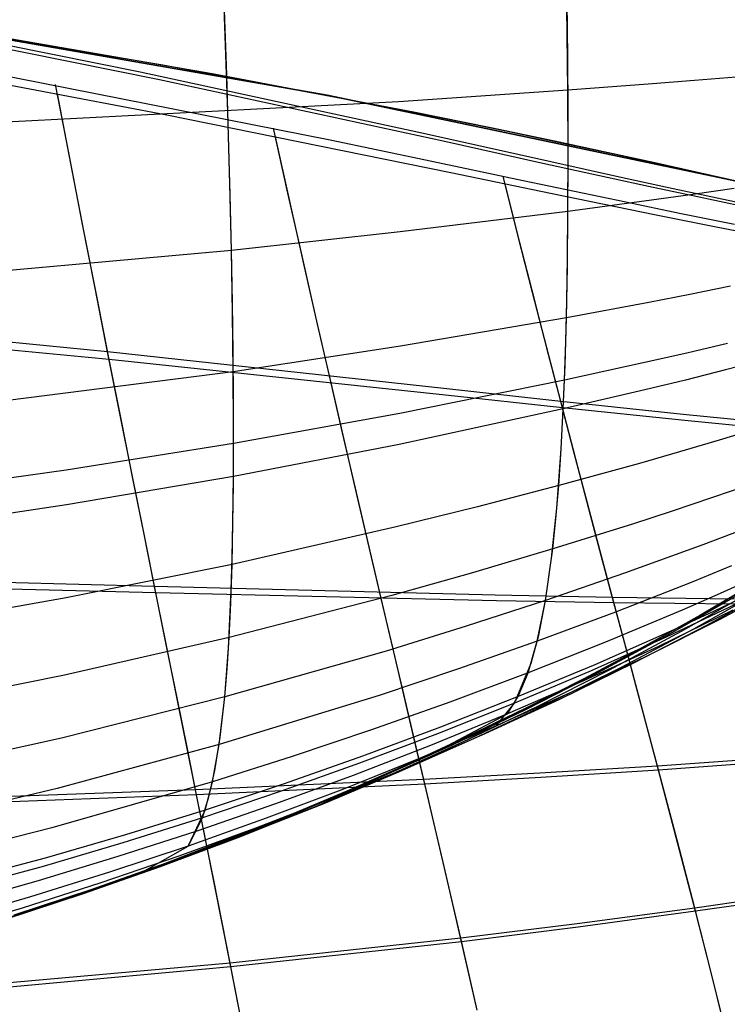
# Model space of a CAD drawing. Header units: millimetres. Extents: x -58 to 58, y -58 to 58.
# Tile 71 of 95: x 8.91 to 12.08, y 49.44 to 53.86. Entities that reach past the tile are written whole.
import ezdxf

# ---------------------------------------------------------------- set-up
doc = ezdxf.new("R2010")
doc.units = ezdxf.units.MM
doc.header["$MEASUREMENT"] = 0
doc.layers.add('Predefinito', color=5, linetype='Continuous')

msp = doc.modelspace()

# ---------------------------------------------------------------- linework, layer by layer
at = {"layer": 'Predefinito'}
for points in [[(-17.55556407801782, 51.5950789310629), (-15.764240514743, 52.17028580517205), (-13.9541304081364, 52.68332036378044), (-12.12739090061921, 53.13357121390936), (-10.28619895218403, 53.52050178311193), (-8.432748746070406, 53.84365095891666), (-6.569249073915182, 54.10263363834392), (-4.697920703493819, 54.29714118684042), (-2.820993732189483, 54.42694180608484), (-0.9407049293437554, 54.49188081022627), (0.9407049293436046, 54.49188081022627), (2.820993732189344, 54.42694180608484), (4.69792070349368, 54.29714118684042), (6.569249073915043, 54.10263363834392), (8.432748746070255, 53.84365095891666), (10.28619895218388, 53.52050178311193), (12.12739090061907, 53.13357121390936), (13.95413040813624, 52.68332036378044), (15.76424051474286, 52.17028580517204), (17.55556407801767, 51.5950789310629), (19.32596634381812, 50.95838522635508), (21.07333749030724, 50.26096345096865)], [(21.07333749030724, 50.26096345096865), (19.3259663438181, 50.95838522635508), (17.55556407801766, 51.5950789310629), (15.76424051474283, 52.17028580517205), (13.95413040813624, 52.68332036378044), (12.12739090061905, 53.13357121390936), (10.28619895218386, 53.52050178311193), (8.432748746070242, 53.84365095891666), (6.569249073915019, 54.10263363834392), (4.697920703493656, 54.29714118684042), (2.82099373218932, 54.42694180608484), (0.9407049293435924, 54.49188081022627), (-0.9407049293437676, 54.49188081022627), (-2.820993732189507, 54.42694180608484), (-4.697920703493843, 54.29714118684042), (-6.569249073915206, 54.10263363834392), (-8.432748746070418, 53.84365095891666), (-10.28619895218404, 53.52050178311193), (-12.12739090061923, 53.13357121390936), (-13.9541304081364, 52.68332036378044), (-15.76424051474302, 52.17028580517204), (-17.55556407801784, 51.5950789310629)], [(12.21226226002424, 51.33777761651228), (11.95532002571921, 51.18740616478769), (11.69636094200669, 51.04262191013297), (11.43545502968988, 50.90333010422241), (11.172672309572, 50.76943599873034), (10.90808280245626, 50.64084484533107), (10.64175652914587, 50.51746189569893), (10.37376351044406, 50.39919240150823), (10.10417376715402, 50.28594161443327), (9.560484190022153, 50.0741171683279), (9.011247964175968, 49.88123057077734), (8.45702525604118, 49.70652383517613)], [(12.21226226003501, 51.33777761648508), (11.95532002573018, 51.18740616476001), (11.69636094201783, 51.04262191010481), (11.43545502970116, 50.9033301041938), (11.1726723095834, 50.76943599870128), (10.90808280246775, 50.64084484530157), (10.64175652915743, 50.51746189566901), (10.37376351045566, 50.39919240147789), (10.10417376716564, 50.28594161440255), (9.56048419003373, 50.07411716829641), (9.011247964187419, 49.88123057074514), (8.45702525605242, 49.70652383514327)]]:
    msp.add_lwpolyline(points, dxfattribs=at)
at = {"layer": 'Predefinito', "extrusion": (0.9924234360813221, 0.07530280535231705, -0.09708352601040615)}
msp.add_lwpolyline([(52.61849242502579, 30.37108253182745), (52.80869168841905, 30.12772755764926)], dxfattribs=at)
at = {"layer": 'Predefinito', "extrusion": (0.9923105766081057, 0.07538047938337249, 0.09817078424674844)}
msp.add_lwpolyline([(52.55388106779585, 347.7097975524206), (52.78682844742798, 348.0108407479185)], dxfattribs=at)
at = {"layer": 'Predefinito', "extrusion": (0.9913225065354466, 0.0768766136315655, -0.1066286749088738)}
msp.add_lwpolyline([(52.36499654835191, 30.67157809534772), (52.57405177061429, 30.38413243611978)], dxfattribs=at)
at = {"layer": 'Predefinito', "extrusion": (0.9912411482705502, 0.07659537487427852, 0.1075831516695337)}
msp.add_lwpolyline([(52.30329029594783, 347.0364501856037), (52.55202909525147, 347.3827598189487)], dxfattribs=at)
at = {"layer": 'Predefinito', "extrusion": (0.9909174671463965, 0.07645425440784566, -0.1106224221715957)}
msp.add_lwpolyline([(52.24864562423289, 30.8210445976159), (52.46469839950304, 30.51127496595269)], dxfattribs=at)
at = {"layer": 'Predefinito', "extrusion": (0.9908563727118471, 0.07598384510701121, 0.1114903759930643)}
msp.add_lwpolyline([(52.18891198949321, 346.7209847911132), (52.44326814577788, 347.0907866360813)], dxfattribs=at)
at = {"layer": 'Predefinito', "extrusion": (0.9906160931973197, 0.07526329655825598, -0.1140841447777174)}
msp.add_lwpolyline([(52.14020201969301, 30.9733255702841), (52.36070344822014, 30.64222582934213)], dxfattribs=at)
at = {"layer": 'Predefinito', "extrusion": (0.9905864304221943, 0.07455073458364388, 0.1148072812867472)}
msp.add_lwpolyline([(52.08328561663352, 346.4226148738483), (52.33964326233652, 346.8136863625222)], dxfattribs=at)
at = {"layer": 'Predefinito', "extrusion": (0.9905003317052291, 0.0698240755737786, -0.1184638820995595)}
msp.add_lwpolyline([(51.95991174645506, 31.29388132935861), (52.17086187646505, 30.93938218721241)], dxfattribs=at)
at = {"layer": 'Predefinito'}
for points in [[(9.456944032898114, 50.03618202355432, 60), (9.662670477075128, 50.15315296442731, 52.04062093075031), (9.738736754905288, 50.31464400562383, 48.86038546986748), (9.772266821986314, 50.44177558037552, 47.27293653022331), (9.80182943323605, 50.60862192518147, 45.6910503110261), (9.826719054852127, 50.82208575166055, 44.11820444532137), (9.837186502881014, 50.94839332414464, 43.33662605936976), (9.846230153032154, 51.08906977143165, 42.55787656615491), (9.853745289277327, 51.24472261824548, 41.78380265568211), (9.85965719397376, 51.41647669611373, 41.01354430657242), (9.863868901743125, 51.60495551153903, 40.24863868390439), (9.866294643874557, 51.81120923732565, 39.48868529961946), (9.866847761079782, 52.03592071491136, 38.73467995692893), (9.86547518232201, 52.27980647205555, 37.98712513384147), (9.862161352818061, 52.54273700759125, 37.24813296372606), (9.856975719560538, 52.82458022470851, 36.5167343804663), (9.849973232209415, 53.12394660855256, 35.79688971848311), (9.840859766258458, 53.44511505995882, 35.08799327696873), (9.829634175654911, 53.78671287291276, 34.39622941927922), (9.741468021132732, 56.27572068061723, 29.61587824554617)], [(10.80166891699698, 50.59083176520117, 60.00000000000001), (11.09343659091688, 50.74577712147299, 50.51462179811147), (11.14128572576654, 50.82333585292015, 48.9355253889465), (11.18619773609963, 50.93004746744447, 47.35841173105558), (11.22751526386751, 51.07197209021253, 45.78620335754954), (11.2646029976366, 51.25521085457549, 44.22196780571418), (11.2968256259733, 51.48586489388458, 42.66877261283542), (11.31090824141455, 51.62082172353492, 41.89758306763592), (11.32354783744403, 51.77003534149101, 41.12968531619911), (11.33464676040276, 51.93406048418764, 40.36656073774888), (11.34413432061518, 52.11382333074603, 39.60777345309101), (11.35192728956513, 52.30992915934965, 38.85426547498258), (11.35798532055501, 52.52300686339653, 38.10641158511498), (11.36228708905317, 52.7529418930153, 37.36619097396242), (11.3649144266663, 52.99960753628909, 36.63254343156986), (11.36589209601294, 53.26178032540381, 35.90929746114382), (11.36500190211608, 53.54322345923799, 35.19541539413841), (11.33408843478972, 56.02576197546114, 29.66113367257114)], [(14.20562240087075, 52.61639676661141, 349.6292796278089), (14.09405158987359, 52.63798632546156, 349.7011953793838), (13.98089222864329, 52.65990733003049, 349.7708685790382), (13.86615645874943, 52.68215255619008, 349.8382420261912), (13.74985642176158, 52.70471477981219, 349.9032585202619), (13.63200425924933, 52.7275867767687, 349.9658608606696), (13.51261211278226, 52.7507613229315, 350.0259918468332), (13.39169212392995, 52.77423119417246, 350.083594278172), (13.26925643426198, 52.79798916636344, 350.1386109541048), (13.14028668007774, 52.82296385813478, 350.1929246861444), (13.00961047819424, 52.84825013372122, 350.2443092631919), (12.87784188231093, 52.87383864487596, 350.2927201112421), (12.74559494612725, 52.89972004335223, 350.3381126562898), (12.48322082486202, 52.9521851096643, 350.4201832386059), (12.22556916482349, 53.00519047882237, 350.4917889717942), (11.97314598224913, 53.05829891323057, 350.5542358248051), (11.72649332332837, 53.11115541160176, 350.6088147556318), (11.25278585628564, 53.21486046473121, 350.6994875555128), (10.8061033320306, 53.31430908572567, 350.7736018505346), (9.534742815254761, 53.58903880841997, 350.9434766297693), (8.717035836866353, 53.75369213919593, 351.0408623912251), (7.880349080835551, 53.90480358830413, 351.1270688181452), (6.930245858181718, 54.05691313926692, 351.2072492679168)], [(15.5983899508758, 53.99497922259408, 54.60054670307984), (15.37175486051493, 53.73313155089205, 54.50569079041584), (15.13555039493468, 53.47829802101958, 54.41398493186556), (14.89002001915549, 53.23048294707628, 54.32591432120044), (14.63540719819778, 52.98969064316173, 54.24196415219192), (14.37196373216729, 52.75593083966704, 54.16258353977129), (14.09997476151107, 52.52923493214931, 54.08807728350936), (13.81973376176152, 52.30963973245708, 54.01871410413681), (13.53153420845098, 52.09718205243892, 53.95476272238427), (13.23570221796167, 51.89189331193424, 53.89654379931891), (12.93269447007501, 51.69378336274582, 53.84458575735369), (12.62300028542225, 51.50285666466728, 53.79946895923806), (12.30710898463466, 51.31911767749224, 53.76177376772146), (11.98553157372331, 51.14257030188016, 53.73173814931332), (11.6588658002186, 50.97321620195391, 53.70823048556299), (11.32773109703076, 50.81105648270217, 53.68977676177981), (10.99274689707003, 50.65609224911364, 53.67490296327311), (10.65445445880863, 50.50831479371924, 53.66229274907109), (10.31308234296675, 50.36767615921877, 53.65126047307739), (9.968780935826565, 50.23411857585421, 53.64127816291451), (9.62170062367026, 50.10758427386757, 53.63181784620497), (9.27200325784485, 49.98800347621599, 53.62246336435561), (8.91989654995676, 49.87525837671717, 53.6132458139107), (8.565599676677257, 49.76921916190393, 53.60430810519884)], [(15.4962291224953, 54.00191859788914, 58.64987395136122), (15.25072123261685, 53.73935453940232, 58.62608625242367), (14.99848929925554, 53.48285630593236, 58.60309669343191), (14.73965777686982, 53.23257042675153, 58.58102895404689), (14.47435111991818, 52.98864343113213, 58.56000671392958), (14.20269833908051, 52.75122341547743, 58.54014380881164), (13.92484666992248, 52.52046474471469, 58.52151469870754), (13.64094790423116, 52.29652335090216, 58.50418399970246), (13.35115383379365, 52.07955516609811, 58.48821632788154), (13.05562646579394, 51.869702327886, 58.47368927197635), (12.75456866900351, 51.66705179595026, 58.46073231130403), (12.44819352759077, 51.47167673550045, 58.44948789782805), (12.13671412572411, 51.28365031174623, 58.44009848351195), (11.82036590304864, 51.10303890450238, 58.43262131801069), (11.49947372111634, 50.92988175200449, 58.42677284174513), (11.17438479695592, 50.76421130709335, 58.42218429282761), (10.84544634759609, 50.60606002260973, 58.41848690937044), (10.51298246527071, 50.4554400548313, 58.41535148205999), (10.17722474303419, 50.31228237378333, 58.41260701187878), (9.838381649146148, 50.17649765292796, 58.41012205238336), (9.49666165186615, 50.04799656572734, 58.40776515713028), (9.152274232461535, 49.92668068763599, 58.40543278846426), (8.805432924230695, 49.81241520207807, 58.40313304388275)], [(15.52393187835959, 54.0031541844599, 57.29992093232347), (15.2839489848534, 53.74131633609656, 57.25239559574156), (15.03652835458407, 53.48571601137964, 57.20645857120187), (14.78182574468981, 53.23644075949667, 57.16235538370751), (14.5199969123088, 52.99357812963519, 57.12033155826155), (14.25119863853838, 52.75722281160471, 57.08061356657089), (13.97559180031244, 52.52749805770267, 57.04335166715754), (13.69333829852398, 52.3045342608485, 57.00867706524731), (13.40460003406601, 52.08846181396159, 56.97672096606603), (13.10955914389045, 51.87940184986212, 56.94764052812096), (12.80847870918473, 51.67743846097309, 56.92169672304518), (12.50164204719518, 51.48264647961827, 56.89917647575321), (12.18933247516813, 51.29510073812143, 56.88036671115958), (11.87185791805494, 51.11487016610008, 56.86538364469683), (11.54962473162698, 50.94200008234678, 56.85366065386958), (11.22306387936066, 50.77652990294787, 56.84446040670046), (10.89260632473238, 50.6184990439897, 56.83704557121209), (10.5586434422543, 50.46792733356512, 56.83075781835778), (10.22140825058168, 50.32475624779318, 56.82525483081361), (9.881094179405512, 50.1889076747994, 56.82027329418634), (9.537894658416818, 50.06030350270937, 56.81554989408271), (9.192007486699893, 49.93885518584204, 56.81087716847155), (8.843647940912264, 49.82443244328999, 56.80627106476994)], [(15.55856394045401, 54.00003479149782, 55.95014412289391), (15.32494891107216, 53.73827155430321, 55.87892983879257), (15.08292748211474, 53.48307688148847, 55.81008739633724), (14.83269567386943, 53.23449210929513, 55.74398270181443), (14.57444950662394, 52.99255857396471, 55.68098166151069), (14.30838773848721, 52.75732561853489, 55.62142242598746), (14.03472007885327, 52.52887461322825, 55.56553212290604), (13.7536589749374, 52.3072949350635, 55.51351012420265), (13.4654168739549, 52.0926759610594, 55.46555580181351), (13.17023368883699, 51.88510047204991, 55.42190747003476), (12.86845919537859, 51.68462486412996, 55.38295921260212), (12.56047063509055, 51.49129893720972, 55.34914405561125), (12.24664524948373, 51.30517249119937, 55.32089502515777), (11.92738444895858, 51.12629160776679, 55.29838868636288), (11.60318631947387, 50.95468749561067, 55.28077576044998), (11.27457311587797, 50.79038764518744, 55.26695050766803), (10.94206709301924, 50.63341954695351, 55.25580718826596), (10.60613240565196, 50.48379484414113, 55.24635843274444), (10.26700080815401, 50.34146179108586, 55.23809035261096), (9.924845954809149, 50.20635279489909, 55.23060742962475), (9.579841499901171, 50.07840026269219, 55.223514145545), (9.232168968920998, 49.95752522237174, 55.21649880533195), (8.882041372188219, 49.84360318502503, 55.20958500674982)], [(14.06954552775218, 52.6527621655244, 30.26107499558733), (13.95533757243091, 52.67513185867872, 30.19135842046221), (13.83952607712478, 52.697823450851, 30.12398416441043), (13.72212445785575, 52.72083130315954, 30.059011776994), (13.60314613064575, 52.74414977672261, 29.99650080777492), (13.48260451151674, 52.76777323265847, 29.9365108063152), (13.36051301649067, 52.79169603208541, 29.87910132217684), (13.23688506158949, 52.8159125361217, 29.82433190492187), (13.11173406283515, 52.84041710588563, 29.77226210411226), (12.98244700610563, 52.86569768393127, 29.72207443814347), (12.85188242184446, 52.89127818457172, 29.6748260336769), (12.72101917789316, 52.91712453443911, 29.63047222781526), (12.59083614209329, 52.94320266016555, 29.5889683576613), (12.33408882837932, 52.99584114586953, 29.51395554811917), (12.08224666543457, 53.04875937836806, 29.44845383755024), (11.83579862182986, 53.10155664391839, 29.39120194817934), (11.5952816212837, 53.15391191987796, 29.34095744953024), (11.1343277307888, 53.25617504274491, 29.25657305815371), (10.69721410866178, 53.35412033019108, 29.18645548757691), (9.448205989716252, 53.6248431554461, 29.02263346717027), (8.638165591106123, 53.78738164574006, 28.92746361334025), (7.780957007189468, 53.94153621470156, 28.84084779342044)], [(10.80166891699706, 50.59083176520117, 320), (11.04356398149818, 50.69178786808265, 327.9055359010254), (11.12562608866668, 50.7945359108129, 330.5382101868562), (11.20040100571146, 50.9731418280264, 333.1663542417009), (11.23400744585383, 51.09947807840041, 334.4751390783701), (11.26460299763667, 51.25521085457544, 335.7780321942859), (11.29182000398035, 51.44387090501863, 337.0732583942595), (11.31529080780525, 51.66898897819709, 338.3590424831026), (11.33464775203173, 51.934095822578, 339.6336092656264), (11.34266863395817, 52.08274839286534, 340.2661314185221), (11.34952317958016, 52.24272218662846, 340.8951835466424), (11.35517411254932, 52.41437965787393, 341.5204687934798), (11.35961887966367, 52.59776770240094, 342.1413904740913), (11.36286360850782, 52.79285432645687, 342.7572769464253), (11.3649144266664, 52.99960753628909, 343.3674565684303), (11.36577746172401, 53.21799533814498, 343.9712576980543), (11.36545884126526, 53.44798573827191, 344.5680086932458), (11.36396469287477, 53.68954674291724, 345.1570379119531), (11.36130114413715, 53.94264635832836, 345.7376737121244)], [(9.456944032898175, 50.03618202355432, 320), (9.662670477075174, 50.15315296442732, 327.9593790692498), (9.726800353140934, 50.27989925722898, 330.6098297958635), (9.755953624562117, 50.37367686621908, 331.9338169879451), (9.782596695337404, 50.49263740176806, 333.2551486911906), (9.806321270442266, 50.64077548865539, 334.5718123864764), (9.826719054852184, 50.82208575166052, 335.8817955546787), (9.843381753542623, 51.0405628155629, 337.1830856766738), (9.85590107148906, 51.300201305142, 338.4736702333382), (9.860479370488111, 51.44670440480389, 339.1143190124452), (9.863868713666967, 51.60499584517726, 339.7515367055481), (9.866018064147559, 51.77557495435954, 340.3850717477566), (9.86687638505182, 51.95894106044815, 341.01467257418), (9.866401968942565, 52.15550471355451, 341.6400026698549), (9.864590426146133, 52.36532135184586, 342.2603857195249), (9.861446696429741, 52.58835763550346, 342.875060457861), (9.856975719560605, 52.82458022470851, 343.4832656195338), (9.851182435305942, 53.07395577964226, 344.0842399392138), (9.844071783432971, 53.33645096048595, 344.677222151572), (9.835648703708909, 53.61203242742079, 345.2614509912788), (9.825918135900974, 53.90066684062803, 345.8361651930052)], [(8.587687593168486, 53.81914940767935, 28.89491145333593), (9.549010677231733, 53.65692456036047, 28.96457407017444), (10.43753669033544, 53.49118549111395, 29.03454132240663), (10.79330282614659, 53.42055535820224, 29.06986836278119), (11.09423196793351, 53.3588518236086, 29.10537861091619), (11.35096992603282, 53.30489002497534, 29.14100545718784), (11.57107003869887, 53.25758953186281, 29.17671446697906), (11.76130452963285, 53.21585176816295, 29.21248673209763), (11.92844562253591, 53.17857815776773, 29.24830334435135), (12.07826484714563, 53.14476352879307, 29.28413586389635), (12.21376620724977, 53.11379554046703, 29.31998668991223)], [(12.09289714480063, 53.14142040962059, 350.7121663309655), (11.93391534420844, 53.17740337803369, 350.7508667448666), (11.75433470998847, 53.21743365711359, 350.789532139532), (11.5470987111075, 53.2627423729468, 350.8281447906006), (11.30515081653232, 53.31456065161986, 350.8666869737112), (11.01921191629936, 53.37441848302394, 350.9051357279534), (10.67352226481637, 53.44459563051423, 350.9434072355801), (9.770485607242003, 53.61703629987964, 351.0191645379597), (8.74175061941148, 53.7947160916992, 351.0944023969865)], [(8.664043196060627, 53.64341212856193, 29.10224283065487), (10.29919898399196, 53.32090657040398, 29.30420630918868), (10.72658647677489, 53.23152799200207, 29.36525727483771), (11.16389682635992, 53.13865083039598, 29.43634218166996), (11.62477863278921, 53.0418566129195, 29.52177716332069), (11.86515339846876, 52.99240364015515, 29.57256347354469), (12.11139189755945, 52.94262020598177, 29.6303504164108)], [(12.11869609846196, 53.60170594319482, 35.29246524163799), (11.93140710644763, 53.58634968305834, 35.26270164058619), (11.7432072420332, 53.57152044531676, 35.23709636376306), (11.36500190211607, 53.54322345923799, 35.19541539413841), (10.60520329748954, 53.49116059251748, 35.13458384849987), (8.297500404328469, 53.37107137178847, 34.99839672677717)], [(12.25933646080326, 52.88399201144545, 350.2793198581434), (12.00720540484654, 52.93348613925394, 350.3423769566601), (11.76076447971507, 52.98286015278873, 350.3975837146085), (11.28723115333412, 53.07999875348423, 350.4894994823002), (10.84038573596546, 53.1733888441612, 350.5647585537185), (9.567059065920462, 53.43201308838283, 350.7376878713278), (8.747320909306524, 53.58734310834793, 350.8367663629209)], [(9.917534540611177, 49.28918862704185, 37.37322268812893), (9.85141460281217, 49.6281921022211, 36.3907593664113), (9.777710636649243, 49.99983220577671, 35.41997615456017), (9.738060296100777, 50.19808376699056, 34.93961481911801), (9.69657059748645, 50.4047213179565, 34.4629916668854), (9.653262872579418, 50.6198209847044, 33.99039827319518), (9.608169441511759, 50.84346515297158, 33.52214108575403), (9.561326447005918, 51.07573694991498, 33.0585309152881), (9.51277003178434, 51.3167195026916, 32.5998785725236), (9.462539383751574, 51.56649756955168, 32.14649882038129), (9.410690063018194, 51.82515637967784, 31.6987242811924), (9.357282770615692, 52.0927797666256, 31.25689255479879), (9.30237820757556, 52.3694515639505, 30.8213412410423), (9.246041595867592, 52.65525561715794, 30.39241274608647), (9.188359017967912, 52.95026678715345, 29.97046882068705), (9.129422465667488, 53.25455543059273, 29.55587608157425), (9.06932393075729, 53.5681919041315, 29.1490011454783)], [(9.920455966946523, 49.27407316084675, 342.5804112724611), (9.85483729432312, 49.6108337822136, 343.561377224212), (9.781658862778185, 49.98007151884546, 344.5308076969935), (9.742279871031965, 50.17706021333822, 345.0105566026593), (9.70106666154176, 50.3823927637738, 345.486612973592), (9.658040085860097, 50.59614452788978, 345.958687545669), (9.613231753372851, 50.81839718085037, 346.4264763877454), (9.566677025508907, 51.04923317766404, 346.8896712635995), (9.51841126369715, 51.2887349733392, 347.34796393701), (9.468472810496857, 51.5369866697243, 347.8010422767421), (9.41691609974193, 51.79407304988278, 348.2485765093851), (9.363800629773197, 52.06007759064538, 348.6902319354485), (9.30918589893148, 52.3350837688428, 349.125673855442), (9.253135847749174, 52.61917513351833, 349.5545628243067), (9.195735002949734, 52.91242666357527, 349.9765402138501), (9.137073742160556, 53.21490898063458, 350.3912425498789), (9.07724244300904, 53.5266927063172, 350.7983063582)], [(10.95470768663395, 49.43040035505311, 37.50868983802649), (10.8844589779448, 49.7397686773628, 36.529406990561), (10.80590694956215, 50.07972656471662, 35.5608754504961), (10.7191971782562, 50.4509426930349, 34.6051069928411), (10.67283541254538, 50.64847797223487, 34.13269970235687), (10.62451313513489, 50.85408153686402, 33.66432998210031), (10.57427187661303, 51.06784261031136, 33.20029568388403), (10.5221531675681, 51.2898504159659, 32.7408946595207), (10.46820254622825, 51.52019554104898, 32.28642884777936), (10.4124860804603, 51.75896674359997, 31.83721736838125), (10.35507609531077, 52.00625050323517, 31.39358384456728), (10.2960449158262, 52.2621332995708, 30.9558518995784), (10.23547056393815, 52.52670091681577, 30.52434978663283), (10.17345579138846, 52.80002648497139, 30.09942239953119), (10.11011001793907, 53.08217750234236, 29.68141832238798), (10.0455426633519, 53.3732214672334, 29.2706861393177)], [(10.95780655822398, 49.41662476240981, 342.4451140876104), (10.8881016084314, 49.7239102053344, 343.422864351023), (10.81012110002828, 50.06163120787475, 344.3899988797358), (10.7240079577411, 50.4304500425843, 345.344534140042), (10.6779525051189, 50.62672453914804, 345.8163918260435), (10.62994078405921, 50.83102493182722, 346.2842598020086), (10.58001335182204, 51.04343979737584, 346.7478427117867), (10.5282107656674, 51.2640577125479, 347.206845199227), (10.47457751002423, 51.49296864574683, 347.6609678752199), (10.41917827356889, 51.73026100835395, 348.1098943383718), (10.36208391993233, 51.97602104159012, 348.553303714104), (10.3033653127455, 52.2303349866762, 348.990875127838), (10.24309892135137, 52.49328846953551, 349.4222831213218), (10.18138567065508, 52.76495493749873, 349.8471856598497), (10.11833310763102, 53.04540236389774, 350.2652370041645), (10.0540487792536, 53.3346987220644, 350.676091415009)], [(12.0650142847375, 49.3502213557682, 38.6543925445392), (12.00340324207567, 49.59861913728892, 37.67227324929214), (11.9329735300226, 49.8746833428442, 36.697298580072), (11.85372527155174, 50.17889199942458, 35.7319894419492), (11.7657900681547, 50.5119591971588, 34.7782083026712), (11.66934056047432, 50.87459996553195, 33.8380297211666), (11.61801663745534, 51.06724722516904, 33.37372535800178), (11.5646845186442, 51.2675732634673, 32.9136487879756), (11.50939238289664, 51.4756751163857, 32.45808246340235), (11.4522121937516, 51.69164724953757, 32.00732523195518), (11.39322306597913, 51.91558145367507, 31.56168006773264), (11.3325041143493, 52.1475695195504, 31.1214499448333), (11.27014108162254, 52.38770227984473, 30.68694226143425), (11.20624754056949, 52.63605614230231, 30.25847908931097), (11.14094435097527, 52.89270126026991, 29.83638541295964), (11.074352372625, 53.1577077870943, 29.4209862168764)], [(12.10945134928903, 53.10176936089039, 36.73201686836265), (11.9244895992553, 53.07517514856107, 36.70193250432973), (11.73860004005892, 53.04931754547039, 36.67578569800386), (11.3649144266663, 52.99960753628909, 36.63254343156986), (10.61356443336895, 52.90734837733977, 36.56765050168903), (9.85697571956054, 52.82458022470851, 36.5167343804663), (8.327542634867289, 52.68729483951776, 36.42014096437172)], [(12.0675833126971, 49.3397141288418, 341.301393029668), (12.00649950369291, 49.58634614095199, 342.2817565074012), (11.9366380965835, 49.8605136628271, 343.255159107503), (11.85798882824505, 50.16267935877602, 344.2190201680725), (11.7706806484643, 50.4935504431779, 345.171504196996), (11.67488071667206, 50.85383527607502, 346.1105537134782), (11.62388754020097, 51.04524280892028, 346.5743623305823), (11.5708886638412, 51.2442870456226, 347.03399216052), (11.51593106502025, 51.45106437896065, 347.4891631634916), (11.45908514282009, 51.66566893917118, 347.9395790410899), (11.40042836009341, 51.88819230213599, 348.3849393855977), (11.3400381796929, 52.1187260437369, 348.824943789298), (11.27799859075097, 52.35736087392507, 349.2592874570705), (11.21442113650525, 52.60417359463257, 349.6876509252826), (11.14942461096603, 52.85923491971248, 350.1097117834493), (11.0831278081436, 53.1226155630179, 350.525147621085)], [(12.09379220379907, 52.66392689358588, 38.20554784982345), (11.91104820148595, 52.62735975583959, 38.1758520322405), (11.72736129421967, 52.59171556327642, 38.14986026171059), (11.35798532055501, 52.52300686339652, 38.10641158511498), (10.61468339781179, 52.39510591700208, 38.04001402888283), (9.865475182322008, 52.27980647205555, 37.98712513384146), (8.349301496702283, 52.08657893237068, 37.88762872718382)], [(12.16903929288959, 52.05959259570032, 31.29638122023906), (11.8816184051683, 52.08856892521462, 31.23040224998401), (11.3325041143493, 52.1475695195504, 31.1214499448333), (10.80837936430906, 52.20564778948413, 31.03222862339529), (9.30237820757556, 52.3694515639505, 30.8213412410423), (8.29774973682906, 52.4683327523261, 30.70117294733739)], [(12.17644748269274, 52.03329620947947, 348.6497635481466), (11.88910361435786, 52.06138468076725, 348.7158223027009), (11.3400381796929, 52.1187260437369, 348.824943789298), (10.81584793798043, 52.17527627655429, 348.9143324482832), (9.30918589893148, 52.3350837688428, 349.125673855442), (8.304092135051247, 52.43168907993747, 349.2461178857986)], [(12.07974199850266, 52.40674150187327, 340.7974618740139), (11.89841707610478, 52.3642300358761, 340.8265929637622), (11.71614017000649, 52.32275274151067, 340.8521811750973), (11.34952317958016, 52.24272218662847, 340.8951835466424), (10.61136862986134, 52.09359512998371, 340.9614823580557), (9.86687638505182, 51.95894106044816, 341.0146725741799), (9.115774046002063, 51.8387227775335, 341.0658920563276), (8.359176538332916, 51.73248222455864, 341.1143403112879)], [(12.25110993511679, 52.33497395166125, 39.73734085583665), (12.07162728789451, 52.28857206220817, 39.7045053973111), (11.89099444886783, 52.24329931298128, 39.67572923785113), (11.70940537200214, 52.19911244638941, 39.65041406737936), (11.34413432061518, 52.11382333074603, 39.60777345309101), (10.60848924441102, 51.95484217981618, 39.54178554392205), (9.866294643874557, 51.81120923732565, 39.48868529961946), (9.117329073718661, 51.68287016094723, 39.43761342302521), (8.362723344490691, 51.56935143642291, 39.38935052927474)], [(12.22059328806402, 52.02786617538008, 41.25368911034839), (12.04312018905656, 51.97384764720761, 41.22246678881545), (11.86449792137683, 51.92109434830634, 41.19500755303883), (11.68490765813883, 51.8695672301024, 41.17075909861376), (11.32354783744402, 51.770035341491, 41.12968531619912), (10.960240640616, 51.67499164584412, 41.09529862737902), (10.59518809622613, 51.58438401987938, 41.06553870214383), (9.85965719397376, 51.41647669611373, 41.01354430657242), (9.11688745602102, 51.26620896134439, 40.96367860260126), (8.368058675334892, 51.13306101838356, 40.91666264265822)], [(12.18438436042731, 51.77490851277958, 42.78558193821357), (12.00882968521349, 51.71440778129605, 42.75631090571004), (11.83212816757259, 51.65528770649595, 42.73050075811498), (11.6544481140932, 51.59751363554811, 42.70764519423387), (11.29682562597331, 51.48586489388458, 42.66877261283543), (10.93708015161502, 51.37922949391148, 42.63607511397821), (10.57541553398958, 51.27755601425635, 42.60766409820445), (9.846230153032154, 51.08906977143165, 42.55787656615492), (9.109357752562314, 50.92025281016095, 42.51022241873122), (8.366029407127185, 50.77053870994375, 42.46536326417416)], [(12.14306435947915, 51.57057450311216, 44.33024246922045), (11.96934854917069, 51.50460649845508, 44.30320063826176), (11.61864150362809, 51.37707352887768, 44.25811792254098), (11.2646029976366, 51.25521085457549, 44.22196780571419), (10.90826855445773, 51.13881597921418, 44.19146100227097), (10.54984408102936, 51.02783845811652, 44.16488066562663), (9.826719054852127, 50.82208575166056, 44.11820444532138), (9.095475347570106, 50.63775037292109, 44.07358768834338), (8.35739801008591, 50.47421832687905, 44.0316326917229)], [(12.09721449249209, 51.40933768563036, 45.88489383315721), (11.92526955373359, 51.33879783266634, 45.86029887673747), (11.57810259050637, 51.20236877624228, 45.81922285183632), (11.22751526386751, 51.07197209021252, 45.78620335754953), (10.87446036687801, 50.94743615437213, 45.75827987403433), (10.51914626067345, 50.82871164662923, 45.73390733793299), (9.80182943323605, 50.60862192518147, 45.6910503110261), (9.075975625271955, 50.41145031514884, 45.65011722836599), (8.342926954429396, 50.23653368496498, 45.61165122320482)], [(12.21638126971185, 51.36165341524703, 47.47164698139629), (12.04741596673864, 51.28567159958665, 47.44675915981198), (11.8771854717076, 51.21133581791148, 47.42476851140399), (11.5334461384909, 51.06752124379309, 47.38800555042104), (11.18619773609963, 50.93004746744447, 47.35841173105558), (10.83631010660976, 50.79877507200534, 47.33335531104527), (10.48399459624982, 50.67365587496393, 47.3114630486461), (10.12929792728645, 50.55466450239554, 47.29167632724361), (9.772266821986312, 50.44177558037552, 47.27293653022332), (9.051593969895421, 50.23410130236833, 47.23615385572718), (8.323378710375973, 50.04991859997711, 47.20159915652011)], [(8.457025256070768, 49.70652383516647, 320.0000000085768), (9.011247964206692, 49.88123057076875, 320.00000000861), (9.560484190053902, 50.07411716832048, 320.0000000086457), (10.10417376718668, 50.28594161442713, 320.0000000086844), (10.37376351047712, 50.39919240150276, 320.0000000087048), (10.64175652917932, 50.51746189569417, 320.0000000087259), (10.90808280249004, 50.64084484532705, 320.0000000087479), (11.17267230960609, 50.76943599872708, 320.0000000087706), (11.43545502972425, 50.90333010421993, 320.0000000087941), (11.6963609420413, 51.04262191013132, 320.0000000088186), (11.95532002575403, 51.1874061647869, 320.0000000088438), (12.21226226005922, 51.33777761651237, 320.00000000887)], [(12.11163867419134, 51.26019850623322, 33.02581400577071), (11.5646845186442, 51.2675732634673, 32.9136487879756), (11.03886588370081, 51.2779691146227, 32.82093888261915), (9.51277003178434, 51.3167195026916, 32.5998785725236), (8.49385894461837, 51.34452519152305, 32.47344258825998)], [(12.36918021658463, 51.34218840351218, 52.20309328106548), (12.04488537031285, 51.16897332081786, 52.16553373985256), (11.71537048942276, 51.00285841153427, 52.13613715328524), (11.38135641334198, 50.84380836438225, 52.11306133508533), (11.04356398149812, 50.69178786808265, 52.09446409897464), (10.70261470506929, 50.54675938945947, 52.07870019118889), (10.35873278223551, 50.40867650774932, 52.06491208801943), (10.01204308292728, 50.27749058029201, 52.05243919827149), (9.662670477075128, 50.15315296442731, 52.04062093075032), (9.310754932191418, 50.03560262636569, 52.0289365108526), (8.956496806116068, 49.92472896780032, 52.01742443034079), (8.600111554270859, 49.82040899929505, 52.00626299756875)], [(12.1615625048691, 51.27322147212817, 49.03488626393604), (11.9942499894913, 51.19404978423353, 49.01306157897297), (11.8256890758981, 51.11657448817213, 48.99377243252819), (11.48528691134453, 50.9666527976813, 48.96151158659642), (11.14128572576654, 50.82333585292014, 48.9355253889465), (10.79447229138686, 50.68651778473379, 48.91351089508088), (10.44506161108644, 50.55615143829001, 48.89426673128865), (10.09312574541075, 50.43220433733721, 48.8768669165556), (9.738736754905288, 50.31464400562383, 48.86038546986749), (9.381988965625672, 50.20342524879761, 48.84409223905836), (9.023065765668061, 50.09845200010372, 48.82804038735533), (8.299515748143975, 49.90680688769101, 48.7976567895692)], [(12.11776665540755, 51.23830790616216, 346.9217998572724), (11.5708886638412, 51.2442870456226, 347.03399216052), (11.04503433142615, 51.25338921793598, 347.1267459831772), (9.51841126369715, 51.2887349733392, 347.34796393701), (8.49912080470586, 51.31460964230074, 347.4745009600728)], [(12.14264957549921, 51.24978248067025, 330.4435393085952), (11.80786777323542, 51.09127835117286, 330.4827090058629), (11.46856169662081, 50.93956491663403, 330.5134474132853), (11.12562608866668, 50.7945359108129, 330.5382101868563), (10.77982002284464, 50.65609694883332, 330.5591906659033), (10.43135989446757, 50.52420117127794, 330.5775329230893), (10.08032642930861, 50.39881360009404, 330.5941187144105), (9.726800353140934, 50.27989925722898, 330.6098297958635), (9.370883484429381, 50.16741047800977, 330.6253614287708), (9.012762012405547, 50.06124885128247, 330.6406628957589), (8.290734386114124, 49.86746266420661, 330.6696264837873)], [(12.10403191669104, 51.21076773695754, 50.59987716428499), (11.77140770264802, 51.04888633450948, 50.56460808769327), (11.43426765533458, 50.89391523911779, 50.53692639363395), (11.09343659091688, 50.74577712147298, 50.51462179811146), (10.74961824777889, 50.60440083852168, 50.49572018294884), (10.40303205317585, 50.4697399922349, 50.4791920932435), (10.05377635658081, 50.3417543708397, 50.46424423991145), (9.701949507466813, 50.22040376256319, 50.45008333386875), (9.347668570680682, 50.10563535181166, 50.436083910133), (8.99112547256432, 49.99734590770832, 50.42229180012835), (8.632530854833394, 49.89541959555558, 50.40892065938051)], [(15.53784724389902, 50.66265834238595, 38.08198892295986), (15.2718132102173, 50.5743262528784, 37.9134080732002), (15.0022799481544, 50.49206546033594, 37.75400596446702), (14.86620912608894, 50.45303346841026, 37.67791960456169), (14.72926746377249, 50.4153101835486, 37.6043352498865), (14.59145392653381, 50.3788279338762, 37.53332205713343), (14.45276747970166, 50.34351904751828, 37.46494918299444), (14.3132070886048, 50.30931585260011, 37.39928578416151), (14.172771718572, 50.2761506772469, 37.3364010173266), (14.03140988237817, 50.24395501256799, 37.27636004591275), (13.88915437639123, 50.2126969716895, 37.21923250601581), (13.74613059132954, 50.18236381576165, 37.16509426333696), (13.6024639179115, 50.1529428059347, 37.1140211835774), (13.4587530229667, 50.12454172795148, 37.06606069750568), (13.31557362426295, 50.09724410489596, 37.02109255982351), (13.0311731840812, 50.045762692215, 36.939430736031), (12.7499855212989, 49.99810193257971, 36.86762783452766), (12.47273571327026, 49.95391451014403, 36.80427547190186), (12.20015472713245, 49.91288134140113, 36.74796770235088), (11.9329735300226, 49.8746833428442, 36.697298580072), (11.4066264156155, 49.80412781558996, 36.60769825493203), (10.8844589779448, 49.7397686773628, 36.529406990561), (9.85141460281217, 49.6281921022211, 36.3907593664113), (8.810651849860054, 49.53458669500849, 36.26606738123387)], [(15.54003301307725, 50.65523782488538, 341.8728420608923), (15.2740687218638, 50.5663183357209, 342.04110515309), (15.00461773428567, 50.48348260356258, 342.2002105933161), (14.8685940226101, 50.4441680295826, 342.2761566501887), (14.7317036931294, 50.40616534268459, 342.3496061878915), (14.59394589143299, 50.36940681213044, 342.4204901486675), (14.45531976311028, 50.33382470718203, 342.4887394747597), (14.31582445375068, 50.29935129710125, 342.5542851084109), (14.1754591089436, 50.26591885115, 342.617057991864), (14.03417284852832, 50.23345882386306, 342.6769930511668), (13.89199835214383, 50.20193919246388, 342.7340208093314), (13.74906010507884, 50.17134701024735, 342.7880656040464), (13.6054825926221, 50.1416693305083, 342.839051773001), (13.46185975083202, 50.1130134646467, 342.8869321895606), (13.31876300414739, 50.08546276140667, 342.9318269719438), (13.0345106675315, 50.0334812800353, 343.013360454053), (12.75344657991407, 49.98533022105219, 343.085056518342), (12.4762938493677, 49.94066380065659, 343.1483200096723), (12.20378138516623, 49.8991642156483, 343.2045533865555), (11.9366380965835, 49.8605136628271, 343.255159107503), (11.41030737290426, 49.78909059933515, 343.344655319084), (10.8881016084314, 49.7239102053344, 343.422864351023), (9.85483729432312, 49.6108337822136, 343.561377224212), (8.813866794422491, 49.51591916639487, 343.6859510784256)], [(12.30957129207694, 50.55072525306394, 34.8894290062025), (11.7657900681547, 50.5119591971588, 34.7782083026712), (11.23922239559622, 50.47941195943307, 34.68560063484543), (10.7191971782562, 50.4509426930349, 34.6051069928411), (9.69657059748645, 50.4047213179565, 34.4629916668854), (8.665523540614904, 50.36828931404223, 34.33533028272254)], [(12.31436629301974, 50.53346419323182, 345.0603566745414), (11.7706806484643, 50.4935504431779, 345.171504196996), (11.24410575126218, 50.45993014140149, 345.2640669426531), (10.7240079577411, 50.4304500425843, 345.344534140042), (9.70106666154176, 50.3823927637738, 345.486612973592), (8.669729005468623, 50.3443513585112, 345.6142463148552)]]:
    msp.add_polyline3d(points, dxfattribs=at)

doc.saveas('drawing.dxf')
